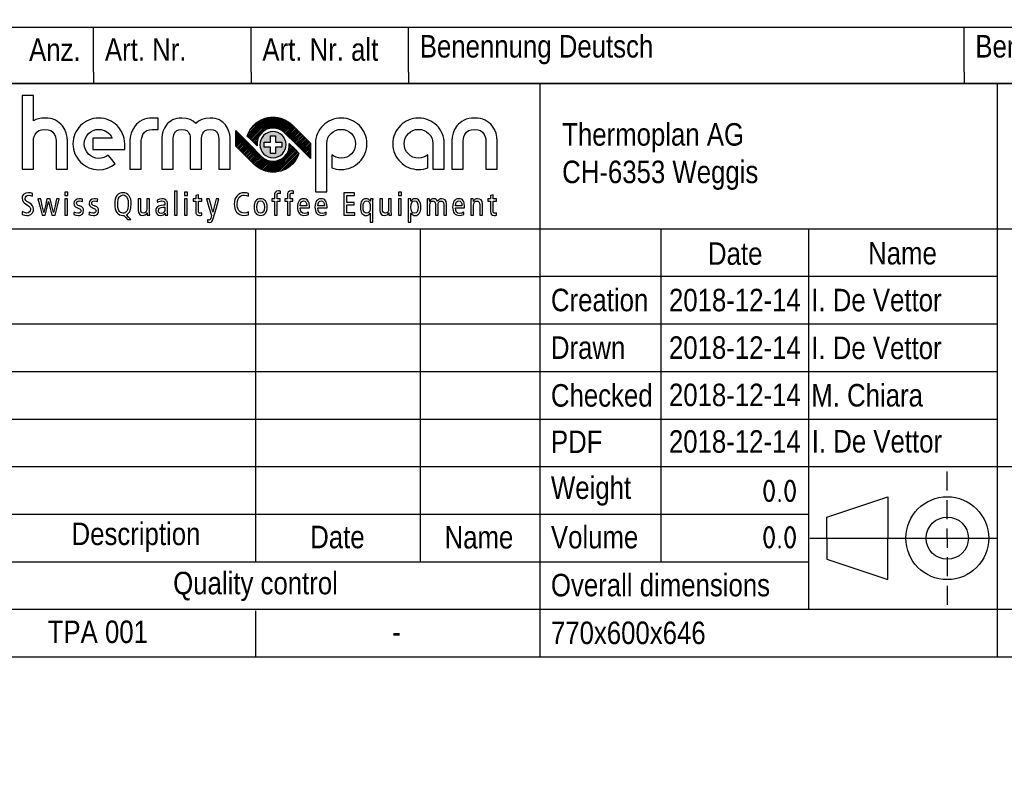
# Model space of a CAD drawing. Header units: millimetres. Extents: x 0 to 287, y 0 to 200.
# Tile 17 of 45: x 104 to 192, y 0 to 67. Entities that reach past the tile are written whole.
import ezdxf
from ezdxf import colors
from ezdxf.entities.mleader import LeaderData, LeaderLine
from ezdxf.math import Vec2, Vec3

# ---------------------------------------------------------------- set-up
doc = ezdxf.new("R2010")
doc.units = ezdxf.units.MM
for name, color, linetype in [('Cartouche', 7, 'Continuous'), ('Défaut', 7, 'Continuous'), ('EBENE_1', 7, 'Continuous'), ('Marges', 7, 'Continuous')]:
    doc.layers.add(name, color=color, linetype=linetype)

# ---------------------------------------------------------------- blocks, each defined once
blk = doc.blocks.new('_Dot')
at = {"color": 0, "linetype": 'ByBlock', "lineweight": -2}
blk.add_line((-0.5, 0), (-1, 0), dxfattribs=at)
at = {"color": 0, "linetype": 'ByBlock', "const_width": 0.5}
blk.add_lwpolyline([(-0.25, 0, 1), (0.25, 0, 1)], format="xyb", close=True, dxfattribs=at)
blk = doc.blocks.new('SE4')
at = {"layer": 'EBENE_1', "color": 7, "linetype": 'Continuous'}
for points in [[(105.359, 51.211), (105.195, 51.258), (105, 51.276), (104.786, 51.245), (104.61, 51.15), (104.543, 51.08), (104.491, 50.994), (104.459, 50.893), (104.447, 50.778), (104.465, 50.607), (104.532, 50.465), (104.666, 50.331), (104.886, 50.182), (105.047, 50.072), (105.14, 49.977), (105.183, 49.883), (105.194, 49.778), (105.17, 49.661), (105.102, 49.561), (104.991, 49.491), (104.841, 49.465), (104.65, 49.503), (104.462, 49.593), (104.462, 49.463), (104.462, 49.334), (104.649, 49.272), (104.878, 49.248), (105.012, 49.259), (105.129, 49.292), (105.228, 49.343), (105.31, 49.412), (105.373, 49.495), (105.419, 49.591), (105.446, 49.697), (105.456, 49.812), (105.435, 49.974), (105.366, 50.121), (105.239, 50.258), (105.045, 50.391), (104.873, 50.501), (104.771, 50.591), (104.722, 50.675), (104.709, 50.764), (104.732, 50.881), (104.794, 50.975), (104.892, 51.037), (105.02, 51.06), (105.2, 51.036), (105.359, 50.969), (105.359, 51.09), (105.359, 51.211)], [(108.241, 51.034), (108.372, 51.034), (108.502, 51.034), (108.502, 51.177), (108.502, 51.319), (108.372, 51.319), (108.241, 51.319), (108.241, 51.177), (108.241, 51.034)], [(114.109, 48.898), (113.918, 49.109), (113.727, 49.32), (113.823, 49.379), (113.907, 49.455), (113.98, 49.549), (114.04, 49.661), (114.121, 49.937), (114.149, 50.282), (114.136, 50.502), (114.098, 50.697), (114.036, 50.867), (113.953, 51.01), (113.848, 51.124), (113.725, 51.208), (113.583, 51.259), (113.425, 51.276), (113.258, 51.26), (113.111, 51.211), (112.983, 51.13), (112.876, 51.017), (112.791, 50.871), (112.73, 50.693), (112.692, 50.484), (112.679, 50.242), (112.692, 50.023), (112.73, 49.827), (112.792, 49.657), (112.875, 49.515), (112.98, 49.401), (113.103, 49.317), (113.245, 49.266), (113.403, 49.248), (113.428, 49.25), (113.454, 49.251), (113.479, 49.254), (113.502, 49.26), (113.652, 49.079), (113.801, 48.898), (113.955, 48.898), (114.109, 48.898)], [(112.941, 50.242), (112.951, 50.454), (112.98, 50.63), (113.025, 50.774), (113.085, 50.886), (113.157, 50.97), (113.239, 51.028), (113.329, 51.061), (113.425, 51.071), (113.542, 51.054), (113.639, 51.004), (113.719, 50.928), (113.782, 50.827), (113.862, 50.575), (113.887, 50.282), (113.877, 50.071), (113.848, 49.894), (113.803, 49.751), (113.743, 49.638), (113.671, 49.554), (113.589, 49.497), (113.499, 49.464), (113.403, 49.453), (113.286, 49.471), (113.189, 49.52), (113.109, 49.597), (113.046, 49.697), (112.966, 49.95), (112.941, 50.242)], [(118.005, 49.268), (118.125, 49.268), (118.244, 49.268), (118.244, 50.336), (118.244, 51.404), (118.125, 51.404), (118.005, 51.404), (118.005, 50.336), (118.005, 49.268)], [(118.883, 51.034), (119.014, 51.034), (119.145, 51.034), (119.145, 51.177), (119.145, 51.319), (119.014, 51.319), (118.883, 51.319), (118.883, 51.177), (118.883, 51.034)], [(120.418, 49.479), (120.349, 49.453), (120.27, 49.442), (120.201, 49.455), (120.154, 49.494), (120.127, 49.564), (120.119, 49.67), (120.119, 50.099), (120.119, 50.527), (120.269, 50.527), (120.418, 50.527), (120.418, 50.624), (120.418, 50.721), (120.269, 50.721), (120.119, 50.721), (120.119, 50.905), (120.119, 51.088), (119.999, 51.053), (119.88, 51.017), (119.88, 50.869), (119.88, 50.721), (119.764, 50.721), (119.649, 50.721), (119.649, 50.624), (119.649, 50.527), (119.764, 50.527), (119.88, 50.527), (119.88, 50.06), (119.88, 49.593), (119.901, 49.431), (119.966, 49.324), (120.071, 49.266), (120.216, 49.248), (120.32, 49.259), (120.418, 49.285), (120.418, 49.382), (120.418, 49.479)], [(124.565, 49.559), (124.396, 49.489), (124.209, 49.465), (124.057, 49.48), (123.926, 49.526), (123.816, 49.599), (123.727, 49.698), (123.658, 49.822), (123.609, 49.967), (123.58, 50.133), (123.571, 50.317), (123.584, 50.488), (123.622, 50.637), (123.681, 50.765), (123.759, 50.87), (123.852, 50.952), (123.957, 51.012), (124.071, 51.048), (124.191, 51.06), (124.39, 51.036), (124.565, 50.96), (124.565, 51.083), (124.565, 51.205), (124.396, 51.258), (124.188, 51.276), (124.002, 51.258), (123.832, 51.206), (123.682, 51.12), (123.554, 51.004), (123.45, 50.858), (123.373, 50.685), (123.325, 50.487), (123.308, 50.265), (123.321, 50.067), (123.36, 49.879), (123.425, 49.707), (123.519, 49.555), (123.643, 49.428), (123.797, 49.331), (123.984, 49.27), (124.203, 49.248), (124.383, 49.264), (124.565, 49.308), (124.565, 49.433), (124.565, 49.559)], [(126.878, 49.268), (126.997, 49.268), (127.117, 49.268), (127.117, 49.898), (127.117, 50.527), (127.248, 50.527), (127.379, 50.527), (127.379, 50.624), (127.379, 50.721), (127.248, 50.721), (127.117, 50.721), (127.117, 50.873), (127.117, 51.026), (127.125, 51.121), (127.154, 51.19), (127.207, 51.231), (127.291, 51.245), (127.37, 51.236), (127.428, 51.211), (127.428, 51.313), (127.428, 51.416), (127.338, 51.433), (127.239, 51.439), (127.076, 51.411), (126.964, 51.331), (126.899, 51.207), (126.878, 51.046), (126.878, 50.883), (126.878, 50.721), (126.762, 50.721), (126.647, 50.721), (126.647, 50.624), (126.647, 50.527), (126.762, 50.527), (126.878, 50.527), (126.878, 49.898), (126.878, 49.268)], [(128.03, 49.268), (128.149, 49.268), (128.269, 49.268), (128.269, 49.898), (128.269, 50.527), (128.4, 50.527), (128.531, 50.527), (128.531, 50.624), (128.531, 50.721), (128.4, 50.721), (128.269, 50.721), (128.269, 50.873), (128.269, 51.026), (128.277, 51.121), (128.306, 51.19), (128.359, 51.231), (128.443, 51.245), (128.522, 51.236), (128.58, 51.211), (128.58, 51.313), (128.58, 51.416), (128.49, 51.433), (128.391, 51.439), (128.228, 51.411), (128.116, 51.331), (128.051, 51.207), (128.03, 51.046), (128.03, 50.883), (128.03, 50.721), (127.914, 50.721), (127.799, 50.721), (127.799, 50.624), (127.799, 50.527), (127.914, 50.527), (128.03, 50.527), (128.03, 49.898), (128.03, 49.268)], [(133.064, 49.268), (133.546, 49.268), (134.027, 49.268), (134.027, 49.376), (134.027, 49.485), (133.671, 49.485), (133.315, 49.485), (133.315, 49.838), (133.315, 50.191), (133.637, 50.191), (133.959, 50.191), (133.959, 50.299), (133.959, 50.408), (133.637, 50.408), (133.315, 50.408), (133.315, 50.724), (133.315, 51.04), (133.653, 51.04), (133.99, 51.04), (133.99, 51.148), (133.99, 51.256), (133.527, 51.256), (133.064, 51.256), (133.064, 50.262), (133.064, 49.268)], [(137.903, 51.034), (138.034, 51.034), (138.165, 51.034), (138.165, 51.177), (138.165, 51.319), (138.034, 51.319), (137.903, 51.319), (137.903, 51.177), (137.903, 51.034)], [(146.628, 49.479), (146.559, 49.453), (146.48, 49.442), (146.411, 49.455), (146.364, 49.494), (146.337, 49.564), (146.329, 49.67), (146.329, 50.099), (146.329, 50.527), (146.479, 50.527), (146.628, 50.527), (146.628, 50.624), (146.628, 50.721), (146.479, 50.721), (146.329, 50.721), (146.329, 50.905), (146.329, 51.088), (146.209, 51.053), (146.09, 51.017), (146.09, 50.869), (146.09, 50.721), (145.974, 50.721), (145.859, 50.721), (145.859, 50.624), (145.859, 50.527), (145.974, 50.527), (146.09, 50.527), (146.09, 50.06), (146.09, 49.593), (146.112, 49.431), (146.176, 49.324), (146.281, 49.266), (146.426, 49.248), (146.53, 49.259), (146.628, 49.285), (146.628, 49.382), (146.628, 49.479)], [(107.747, 50.721), (107.627, 50.721), (107.508, 50.721), (107.371, 50.114), (107.234, 49.507), (107.231, 49.507), (107.228, 49.507), (107.084, 50.114), (106.941, 50.721), (106.798, 50.721), (106.656, 50.721), (106.518, 50.114), (106.38, 49.507), (106.377, 49.507), (106.374, 49.507), (106.236, 50.114), (106.097, 50.721), (105.972, 50.721), (105.847, 50.721), (106.039, 49.994), (106.231, 49.268), (106.368, 49.268), (106.505, 49.268), (106.644, 49.882), (106.784, 50.496), (106.787, 50.496), (106.79, 50.496), (106.942, 49.882), (107.095, 49.268), (107.231, 49.268), (107.368, 49.268), (107.557, 49.994), (107.747, 50.721)], [(108.252, 49.268), (108.372, 49.268), (108.491, 49.268), (108.491, 49.994), (108.491, 50.721), (108.372, 50.721), (108.252, 50.721), (108.252, 49.994), (108.252, 49.268)], [(109.049, 49.334), (109.229, 49.271), (109.442, 49.248), (109.558, 49.257), (109.656, 49.283), (109.737, 49.325), (109.801, 49.379), (109.883, 49.522), (109.909, 49.698), (109.889, 49.822), (109.832, 49.924), (109.741, 50.006), (109.622, 50.069), (109.579, 50.086), (109.536, 50.103), (109.431, 50.151), (109.354, 50.205), (109.307, 50.269), (109.291, 50.348), (109.307, 50.427), (109.352, 50.49), (109.427, 50.532), (109.531, 50.547), (109.686, 50.529), (109.815, 50.485), (109.821, 50.587), (109.827, 50.69), (109.687, 50.727), (109.519, 50.741), (109.327, 50.709), (109.18, 50.62), (109.085, 50.486), (109.052, 50.319), (109.067, 50.196), (109.116, 50.099), (109.205, 50.018), (109.337, 49.946), (109.417, 49.911), (109.496, 49.875), (109.582, 49.828), (109.639, 49.776), (109.672, 49.716), (109.682, 49.647), (109.664, 49.568), (109.612, 49.503), (109.525, 49.459), (109.405, 49.442), (109.23, 49.472), (109.064, 49.55), (109.056, 49.442), (109.049, 49.334)], [(110.389, 49.334), (110.568, 49.271), (110.782, 49.248), (110.898, 49.257), (110.996, 49.283), (111.076, 49.325), (111.14, 49.379), (111.223, 49.522), (111.249, 49.698), (111.229, 49.822), (111.171, 49.924), (111.081, 50.006), (110.961, 50.069), (110.919, 50.086), (110.876, 50.103), (110.77, 50.151), (110.694, 50.205), (110.647, 50.269), (110.631, 50.348), (110.646, 50.427), (110.692, 50.49), (110.767, 50.532), (110.87, 50.547), (111.026, 50.529), (111.155, 50.485), (111.161, 50.587), (111.167, 50.69), (111.027, 50.727), (110.859, 50.741), (110.667, 50.709), (110.52, 50.62), (110.425, 50.486), (110.392, 50.319), (110.407, 50.196), (110.456, 50.099), (110.544, 50.018), (110.677, 49.946), (110.756, 49.911), (110.836, 49.875), (110.922, 49.828), (110.979, 49.776), (111.011, 49.716), (111.021, 49.647), (111.004, 49.568), (110.952, 49.503), (110.865, 49.459), (110.745, 49.442), (110.57, 49.472), (110.403, 49.55), (110.396, 49.442), (110.389, 49.334)], [(115.78, 50.721), (115.66, 50.721), (115.541, 50.721), (115.541, 50.284), (115.541, 49.846), (115.519, 49.674), (115.457, 49.552), (115.36, 49.478), (115.233, 49.453), (115.131, 49.473), (115.056, 49.532), (115.009, 49.635), (114.994, 49.784), (114.994, 50.252), (114.994, 50.721), (114.874, 50.721), (114.754, 50.721), (114.754, 50.217), (114.754, 49.713), (114.785, 49.505), (114.872, 49.361), (115.006, 49.276), (115.179, 49.248), (115.296, 49.262), (115.397, 49.305), (115.48, 49.378), (115.546, 49.485), (115.549, 49.485), (115.552, 49.485), (115.556, 49.376), (115.56, 49.268), (115.676, 49.268), (115.791, 49.268), (115.784, 49.424), (115.78, 49.582), (115.78, 50.151), (115.78, 50.721)], [(116.478, 50.396), (116.55, 50.458), (116.64, 50.506), (116.742, 50.536), (116.851, 50.547), (116.991, 50.526), (117.093, 50.456), (117.137, 50.356), (117.147, 50.222), (117.147, 50.19), (117.147, 50.157), (117.077, 50.157), (117.008, 50.157), (116.835, 50.147), (116.691, 50.12), (116.572, 50.076), (116.479, 50.018), (116.409, 49.946), (116.361, 49.862), (116.333, 49.769), (116.324, 49.667), (116.356, 49.484), (116.444, 49.353), (116.577, 49.274), (116.743, 49.248), (116.891, 49.266), (117.005, 49.315), (117.09, 49.384), (117.15, 49.465), (117.153, 49.465), (117.156, 49.465), (117.163, 49.366), (117.17, 49.268), (117.278, 49.268), (117.387, 49.268), (117.379, 49.366), (117.375, 49.491), (117.375, 49.869), (117.375, 50.248), (117.365, 50.381), (117.336, 50.48), (117.296, 50.551), (117.25, 50.604), (117.119, 50.69), (117.007, 50.726), (116.862, 50.741), (116.649, 50.71), (116.452, 50.621), (116.465, 50.509), (116.478, 50.396)], [(117.147, 49.798), (117.124, 49.656), (117.056, 49.539), (116.949, 49.46), (116.808, 49.431), (116.7, 49.448), (116.624, 49.5), (116.578, 49.579), (116.563, 49.684), (116.589, 49.802), (116.666, 49.898), (116.795, 49.963), (116.979, 49.986), (117.072, 49.985), (117.147, 49.98), (117.147, 49.889), (117.147, 49.798)], [(118.894, 49.268), (119.014, 49.268), (119.134, 49.268), (119.134, 49.994), (119.134, 50.721), (119.014, 50.721), (118.894, 50.721), (118.894, 49.994), (118.894, 49.268)], [(121.949, 50.721), (121.83, 50.721), (121.711, 50.721), (121.56, 50.128), (121.408, 49.536), (121.406, 49.536), (121.403, 49.536), (121.24, 50.128), (121.078, 50.721), (120.953, 50.721), (120.827, 50.721), (121.057, 49.983), (121.286, 49.245), (121.257, 49.134), (121.229, 49.023), (121.197, 48.931), (121.16, 48.875), (121.118, 48.848), (121.07, 48.841), (120.999, 48.849), (120.938, 48.869), (120.933, 48.761), (120.927, 48.653), (121.003, 48.64), (121.089, 48.636), (121.212, 48.654), (121.309, 48.711), (121.386, 48.815), (121.446, 48.972), (121.698, 49.846), (121.949, 50.721)], [(125.067, 49.994), (125.076, 49.832), (125.104, 49.686), (125.15, 49.558), (125.215, 49.451), (125.297, 49.364), (125.398, 49.301), (125.515, 49.262), (125.651, 49.248), (125.787, 49.262), (125.905, 49.301), (126.005, 49.364), (126.087, 49.451), (126.152, 49.558), (126.198, 49.686), (126.226, 49.832), (126.235, 49.994), (126.226, 50.157), (126.198, 50.303), (126.152, 50.431), (126.087, 50.539), (126.005, 50.625), (125.905, 50.689), (125.787, 50.728), (125.651, 50.741), (125.515, 50.728), (125.398, 50.689), (125.297, 50.625), (125.215, 50.539), (125.15, 50.431), (125.104, 50.303), (125.076, 50.157), (125.067, 49.994)], [(125.318, 49.994), (125.338, 50.235), (125.399, 50.407), (125.503, 50.512), (125.651, 50.547), (125.799, 50.512), (125.903, 50.407), (125.964, 50.235), (125.984, 49.994), (125.964, 49.754), (125.903, 49.582), (125.799, 49.477), (125.651, 49.442), (125.503, 49.477), (125.399, 49.582), (125.338, 49.754), (125.318, 49.994)], [(129.996, 49.923), (129.996, 49.988), (129.996, 50.052), (129.963, 50.34), (129.922, 50.458), (129.864, 50.557), (129.792, 50.636), (129.705, 50.693), (129.603, 50.729), (129.487, 50.741), (129.359, 50.728), (129.246, 50.689), (129.15, 50.625), (129.07, 50.539), (129.008, 50.431), (128.962, 50.303), (128.935, 50.157), (128.926, 49.994), (128.935, 49.832), (128.963, 49.686), (129.009, 49.558), (129.073, 49.451), (129.156, 49.364), (129.256, 49.301), (129.374, 49.262), (129.509, 49.248), (129.725, 49.271), (129.917, 49.334), (129.911, 49.442), (129.905, 49.55), (129.753, 49.468), (129.572, 49.431), (129.398, 49.46), (129.275, 49.551), (129.201, 49.705), (129.176, 49.923), (129.586, 49.923), (129.996, 49.923)], [(129.176, 50.106), (129.203, 50.319), (129.269, 50.459), (129.362, 50.535), (129.473, 50.559), (129.598, 50.53), (129.687, 50.445), (129.74, 50.304), (129.757, 50.106), (129.467, 50.106), (129.176, 50.106)], [(131.558, 49.923), (131.558, 49.988), (131.558, 50.052), (131.524, 50.34), (131.483, 50.458), (131.426, 50.557), (131.353, 50.636), (131.266, 50.693), (131.164, 50.729), (131.048, 50.741), (130.92, 50.728), (130.808, 50.689), (130.712, 50.625), (130.632, 50.539), (130.569, 50.431), (130.524, 50.303), (130.496, 50.157), (130.487, 49.994), (130.496, 49.832), (130.524, 49.686), (130.57, 49.558), (130.635, 49.451), (130.717, 49.364), (130.817, 49.301), (130.935, 49.262), (131.071, 49.248), (131.286, 49.271), (131.478, 49.334), (131.472, 49.442), (131.467, 49.55), (131.314, 49.468), (131.134, 49.431), (130.96, 49.46), (130.836, 49.551), (130.762, 49.705), (130.737, 49.923), (131.148, 49.923), (131.558, 49.923)], [(130.737, 50.106), (130.764, 50.319), (130.83, 50.459), (130.923, 50.535), (131.034, 50.559), (131.159, 50.53), (131.248, 50.445), (131.301, 50.304), (131.319, 50.106), (131.028, 50.106), (130.737, 50.106)], [(135.4, 48.653), (135.52, 48.653), (135.64, 48.653), (135.64, 49.553), (135.64, 50.453), (135.644, 50.587), (135.651, 50.721), (135.535, 50.721), (135.42, 50.721), (135.416, 50.614), (135.411, 50.507), (135.409, 50.507), (135.406, 50.507), (135.35, 50.592), (135.271, 50.667), (135.164, 50.721), (135.024, 50.741), (134.917, 50.73), (134.82, 50.695), (134.734, 50.637), (134.661, 50.556), (134.603, 50.451), (134.559, 50.323), (134.532, 50.17), (134.523, 49.994), (134.532, 49.818), (134.559, 49.666), (134.603, 49.538), (134.661, 49.433), (134.734, 49.352), (134.82, 49.294), (134.917, 49.26), (135.024, 49.248), (135.138, 49.261), (135.235, 49.3), (135.319, 49.368), (135.394, 49.467), (135.397, 49.467), (135.4, 49.467), (135.4, 49.06), (135.4, 48.653)], [(135.4, 49.994), (135.381, 49.754), (135.323, 49.582), (135.224, 49.477), (135.081, 49.442), (134.939, 49.477), (134.839, 49.582), (134.781, 49.754), (134.762, 49.994), (134.781, 50.235), (134.839, 50.407), (134.939, 50.512), (135.081, 50.547), (135.224, 50.512), (135.323, 50.407), (135.381, 50.235), (135.4, 49.994)], [(137.275, 50.721), (137.155, 50.721), (137.036, 50.721), (137.036, 50.284), (137.036, 49.846), (137.014, 49.674), (136.952, 49.552), (136.855, 49.478), (136.728, 49.453), (136.626, 49.473), (136.551, 49.532), (136.504, 49.635), (136.489, 49.784), (136.489, 50.252), (136.489, 50.721), (136.369, 50.721), (136.249, 50.721), (136.249, 50.217), (136.249, 49.713), (136.28, 49.505), (136.366, 49.361), (136.5, 49.276), (136.674, 49.248), (136.791, 49.262), (136.892, 49.305), (136.975, 49.378), (137.041, 49.485), (137.044, 49.485), (137.047, 49.485), (137.051, 49.376), (137.055, 49.268), (137.171, 49.268), (137.286, 49.268), (137.279, 49.424), (137.275, 49.582), (137.275, 50.151), (137.275, 50.721)], [(137.914, 49.268), (138.034, 49.268), (138.153, 49.268), (138.153, 49.994), (138.153, 50.721), (138.034, 50.721), (137.914, 50.721), (137.914, 49.994), (137.914, 49.268)], [(138.78, 48.653), (138.9, 48.653), (139.02, 48.653), (139.02, 49.06), (139.02, 49.467), (139.022, 49.467), (139.025, 49.467), (139.101, 49.368), (139.185, 49.3), (139.282, 49.261), (139.396, 49.248), (139.503, 49.26), (139.6, 49.294), (139.686, 49.352), (139.758, 49.433), (139.817, 49.538), (139.861, 49.666), (139.888, 49.818), (139.897, 49.994), (139.888, 50.17), (139.861, 50.323), (139.817, 50.451), (139.758, 50.556), (139.686, 50.637), (139.6, 50.695), (139.503, 50.73), (139.396, 50.741), (139.256, 50.721), (139.149, 50.667), (139.07, 50.592), (139.014, 50.507), (139.011, 50.507), (139.008, 50.507), (139.004, 50.614), (139, 50.721), (138.884, 50.721), (138.769, 50.721), (138.776, 50.587), (138.78, 50.453), (138.78, 49.553), (138.78, 48.653)], [(139.02, 49.994), (139.039, 50.235), (139.097, 50.407), (139.196, 50.512), (139.339, 50.547), (139.481, 50.512), (139.58, 50.407), (139.639, 50.235), (139.658, 49.994), (139.639, 49.754), (139.58, 49.582), (139.481, 49.477), (139.339, 49.442), (139.196, 49.477), (139.097, 49.582), (139.039, 49.754), (139.02, 49.994)], [(140.459, 49.268), (140.579, 49.268), (140.699, 49.268), (140.699, 49.717), (140.699, 50.166), (140.717, 50.334), (140.769, 50.449), (140.855, 50.515), (140.972, 50.536), (141.067, 50.519), (141.137, 50.47), (141.18, 50.386), (141.195, 50.265), (141.195, 49.767), (141.195, 49.268), (141.314, 49.268), (141.433, 49.268), (141.433, 49.717), (141.433, 50.166), (141.451, 50.334), (141.504, 50.449), (141.59, 50.515), (141.707, 50.536), (141.802, 50.519), (141.872, 50.47), (141.915, 50.386), (141.929, 50.265), (141.929, 49.767), (141.929, 49.268), (142.049, 49.268), (142.169, 49.268), (142.169, 49.772), (142.169, 50.277), (142.138, 50.484), (142.052, 50.628), (141.919, 50.713), (141.747, 50.741), (141.633, 50.725), (141.537, 50.68), (141.458, 50.609), (141.394, 50.513), (141.331, 50.611), (141.253, 50.683), (141.16, 50.726), (141.052, 50.741), (140.94, 50.727), (140.842, 50.685), (140.759, 50.611), (140.693, 50.504), (140.69, 50.504), (140.688, 50.504), (140.683, 50.613), (140.679, 50.721), (140.564, 50.721), (140.448, 50.721), (140.455, 50.565), (140.459, 50.408), (140.459, 49.838), (140.459, 49.268)], [(143.796, 49.923), (143.796, 49.988), (143.796, 50.052), (143.763, 50.34), (143.722, 50.458), (143.664, 50.557), (143.592, 50.636), (143.505, 50.693), (143.403, 50.729), (143.287, 50.741), (143.159, 50.728), (143.046, 50.689), (142.95, 50.625), (142.871, 50.539), (142.808, 50.431), (142.762, 50.303), (142.735, 50.157), (142.726, 49.994), (142.735, 49.832), (142.763, 49.686), (142.809, 49.558), (142.873, 49.451), (142.956, 49.364), (143.056, 49.301), (143.174, 49.262), (143.309, 49.248), (143.525, 49.271), (143.717, 49.334), (143.712, 49.442), (143.706, 49.55), (143.553, 49.468), (143.372, 49.431), (143.199, 49.46), (143.075, 49.551), (143.001, 49.705), (142.977, 49.923), (143.386, 49.923), (143.796, 49.923)], [(142.977, 50.106), (143.004, 50.319), (143.069, 50.459), (143.162, 50.535), (143.273, 50.559), (143.398, 50.53), (143.487, 50.445), (143.54, 50.304), (143.557, 50.106), (143.267, 50.106), (142.977, 50.106)], [(144.345, 49.268), (144.465, 49.268), (144.584, 49.268), (144.584, 49.705), (144.584, 50.142), (144.606, 50.314), (144.667, 50.437), (144.764, 50.511), (144.892, 50.536), (144.994, 50.516), (145.069, 50.457), (145.115, 50.354), (145.131, 50.205), (145.131, 49.737), (145.131, 49.268), (145.25, 49.268), (145.37, 49.268), (145.37, 49.772), (145.37, 50.277), (145.339, 50.484), (145.253, 50.628), (145.119, 50.713), (144.946, 50.741), (144.828, 50.727), (144.728, 50.685), (144.645, 50.611), (144.578, 50.504), (144.575, 50.504), (144.573, 50.504), (144.568, 50.613), (144.564, 50.721), (144.449, 50.721), (144.333, 50.721), (144.34, 50.565), (144.345, 50.408), (144.345, 49.838), (144.345, 49.268)]]:
    blk.add_lwpolyline(points, close=True, dxfattribs=at)
blk = doc.blocks.new('SE3')
at = {"layer": 'Défaut'}
blk.add_blockref('SE4', (0, 0), dxfattribs=at)

msp = doc.modelspace()

# ---------------------------------------------------------------- hatches: boundary and pattern name
at = {"layer": 'Défaut', "linetype": 'Continuous'}
h = msp.add_hatch(dxfattribs=at)
h.set_pattern_fill('LINE', scale=0.03149606, angle=45, style=0)
edge = h.paths.add_edge_path()
edge.add_spline(control_points=[(125.0546, 57.2913), (124.7829, 57.0187), (124.5806, 56.6819), (124.4649, 56.316), (124.5073, 56.2742), (125.1513, 55.6309), (125.3345, 55.4482), (125.2925, 55.8743), (125.44, 56.2955), (125.7456, 56.6016), (126.2944, 57.1516), (127.1969, 57.1609), (127.7584, 56.6223), (127.7584, 56.6223), (129.9273, 54.4578), (130.0823, 54.3032), (130.0823, 54.3032), (130.0823, 55.6824), (130.0823, 55.6824), (129.9191, 55.8455), (128.453, 57.3083), (128.4527, 57.3081), (127.5112, 58.2328), (125.9867, 58.225), (125.0546, 57.2913)], knot_values=[0, 0, 0, 0, 0.125, 0.125, 0.125, 0.25, 0.25, 0.25, 0.375, 0.375, 0.375, 0.5, 0.5, 0.5, 0.625, 0.625, 0.625, 0.75, 0.75, 0.75, 0.875, 0.875, 0.875, 1, 1, 1, 1], degree=3, periodic=0)
h = msp.add_hatch(dxfattribs=at)
h.set_pattern_fill('LINE', scale=0.03149606, angle=45, style=0)
edge = h.paths.add_edge_path()
edge.add_spline(control_points=[(123.4459, 56.7935), (123.4459, 56.7935), (123.4459, 55.4143), (123.4459, 55.4143), (123.6094, 55.2512), (125.0753, 53.7881), (125.0754, 53.7887), (126.0169, 52.864), (127.5414, 52.8718), (128.4735, 53.8054), (128.7452, 54.0777), (128.9475, 54.4144), (129.0631, 54.7808), (129.0209, 54.8225), (128.3764, 55.4658), (128.1936, 55.6485), (128.2356, 55.2222), (128.0882, 54.8012), (127.7825, 54.4951), (127.2339, 53.9449), (126.3314, 53.9358), (125.7696, 54.4742), (125.7696, 54.4742), (123.6008, 56.6387), (123.4459, 56.7935)], knot_values=[0, 0, 0, 0, 0.125, 0.125, 0.125, 0.25, 0.25, 0.25, 0.375, 0.375, 0.375, 0.5, 0.5, 0.5, 0.625, 0.625, 0.625, 0.75, 0.75, 0.75, 0.875, 0.875, 0.875, 1, 1, 1, 1], degree=3, periodic=0)
at = {"layer": 'EBENE_1', "linetype": 'Continuous'}
h = msp.add_hatch(color=7, dxfattribs=at)
edge = h.paths.add_edge_path()
edge.add_spline(control_points=[(127.889, 55.7878), (127.7558, 56.4142), (127.1396, 56.8142), (126.5132, 56.6808), (125.8863, 56.5475), (125.4865, 55.9315), (125.6197, 55.3045), (125.753, 54.6783), (126.3692, 54.2784), (126.9957, 54.4118), (127.6225, 54.545), (128.0223, 55.1613), (127.889, 55.7878)], knot_values=[0, 0, 0, 0, 0.25, 0.25, 0.25, 0.5, 0.5, 0.5, 0.75, 0.75, 0.75, 1, 1, 1, 1], degree=3, periodic=0)
edge = h.paths.add_edge_path()
edge.add_spline(control_points=[(125.9698, 55.7818), (125.9698, 55.7818), (125.9696, 55.3109), (125.9696, 55.3109), (125.9696, 55.3109), (126.5191, 55.3109), (126.5191, 55.3109), (126.5191, 55.3109), (126.5191, 54.7617), (126.5191, 54.7617), (126.5191, 54.7617), (126.9898, 54.7617), (126.9898, 54.7617), (126.9898, 54.7617), (126.9898, 55.3109), (126.9898, 55.3109), (126.9898, 55.3109), (127.5392, 55.3109), (127.5392, 55.3109), (127.5392, 55.3109), (127.5392, 55.7818), (127.5392, 55.7818), (127.5392, 55.7818), (126.9898, 55.7818), (126.9898, 55.7818), (126.9898, 55.7818), (126.9898, 56.3312), (126.9898, 56.3312), (126.9898, 56.3312), (126.5191, 56.3312), (126.5191, 56.3312), (126.5191, 56.3312), (126.5191, 55.7818), (126.5191, 55.7818), (126.5191, 55.7818), (125.9698, 55.7818), (125.9698, 55.7818)], knot_values=[0, 0, 0, 0, 0.0833333, 0.0833333, 0.0833333, 0.1666667, 0.1666667, 0.1666667, 0.25, 0.25, 0.25, 0.3333333, 0.3333333, 0.3333333, 0.4166667, 0.4166667, 0.4166667, 0.5, 0.5, 0.5, 0.5833333, 0.5833333, 0.5833333, 0.6666667, 0.6666667, 0.6666667, 0.75, 0.75, 0.75, 0.8333333, 0.8333333, 0.8333333, 0.9166667, 0.9166667, 0.9166667, 1, 1, 1, 1], degree=3, periodic=0)

# ---------------------------------------------------------------- linework, layer by layer
at = {"layer": 'Cartouche', "color": 7, "linetype": 'Continuous'}
for p, q in [((287.0057, 60.9923), (97.0057, 60.9923)), ((150.4656, 60.9922), (150.4656, 9.9922)), ((191.1456, 60.9922), (191.1456, 9.9922)), ((97.0056, 48.07), (153.4656, 48.07)), ((125.2028, 48.07), (125.2028, 18.46)), ((139.8456, 48.07), (139.8456, 18.46)), ((153.4656, 48.07), (287.0056, 48.07)), ((161.2454, 48.07), (161.2454, 18.46)), ((174.3656, 48.07), (174.3656, 26.92)), ((96.943, 43.8323), (150.575, 43.8323)), ((150.4656, 43.84), (191.1456, 43.84)), ((97.0056, 39.61), (150.4656, 39.61)), ((150.4656, 39.61), (191.1456, 39.61)), ((97.0056, 35.38), (150.4656, 35.38)), ((150.4656, 35.38), (191.1456, 35.38)), ((97.0056, 31.15), (150.4656, 31.15)), ((150.4656, 31.15), (191.1456, 31.15)), ((97.0056, 26.92), (150.4656, 26.92)), ((150.4656, 26.92), (287.0056, 26.92)), ((174.3656, 26.92), (174.3656, 14.23)), ((186.7106, 24.7893), (186.7106, 26.4841)), ((176.0059, 22.4318), (181.4112, 24.2362)), ((181.4112, 24.2362), (181.4112, 20.5524)), ((186.7106, 22.2472), (186.7106, 23.9419)), ((97.0056, 22.69), (150.4656, 22.69)), ((150.4656, 22.69), (174.3656, 22.69)), ((176.0059, 20.5524), (176.0059, 22.4318)), ((186.7106, 20.5524), (186.7106, 21.3998)), ((174.4802, 20.5524), (191.1456, 20.5524)), ((176.0059, 20.5524), (176.0059, 18.6731)), ((181.4112, 16.8687), (181.4112, 20.5524)), ((186.7106, 20.5524), (186.7106, 19.7051)), ((97.0056, 18.46), (174.3656, 18.46)), ((176.0059, 18.6731), (181.4112, 16.8687)), ((186.7106, 18.8577), (186.7106, 17.1629)), ((186.7106, 16.3156), (186.7106, 14.6208)), ((97.0056, 14.23), (174.3656, 14.23)), ((125.2028, 14.091), (125.2028, 10)), ((174.3656, 14.23), (287.0056, 14.23))]:
    msp.add_line(p, q, dxfattribs=at)
for radius in [3.6837, 1.8794]:
    msp.add_circle((186.7106, 20.5524), radius, dxfattribs=at)
at = {"layer": 'Défaut', "color": 7, "linetype": 'Continuous'}
for p, q in [((97.0056, 65.9923), (287.0056, 65.9923)), ((110.8056, 61.9923), (110.8056, 65.9923)), ((124.8056, 61.9923), (124.8056, 65.9923)), ((138.8056, 61.9923), (138.8056, 65.9923)), ((188.2056, 61.9923), (188.2056, 65.9923)), ((110.8056, 61.9923), (110.8056, 60.9923)), ((124.8056, 61.9923), (124.8056, 60.9923)), ((138.8056, 61.9923), (138.8056, 60.9923)), ((188.2056, 61.9923), (188.2056, 60.9923)), ((97.0056, 60.9923), (287.0056, 60.9923)), ((97.0056, 60.9923), (287.0056, 60.9923)), ((97.0056, 9.9915), (287.0056, 9.9915))]:
    msp.add_line(p, q, dxfattribs=at)
at = {"layer": 'EBENE_1', "color": 7, "linetype": 'Continuous'}
for points in [[(106.4584, 57.9168), (106.1682, 57.9003), (105.9038, 57.8531), (105.6642, 57.7784), (105.4487, 57.6793), (105.4487, 58.7925), (105.4487, 59.9057), (104.9438, 59.9057), (104.4389, 59.9057), (104.4389, 56.6395), (104.4389, 53.3732), (104.9438, 53.3732), (105.4487, 53.3732), (105.4487, 54.6342), (105.4487, 55.8951), (105.4708, 56.082), (105.5151, 56.2576), (105.5966, 56.4524), (105.7413, 56.6542), (105.9307, 56.7958), (106.1685, 56.8794), (106.4584, 56.9069), (106.7482, 56.8794), (106.9859, 56.7958), (107.1752, 56.6542), (107.3198, 56.4524), (107.4029, 56.2528), (107.4472, 56.0738), (107.4649, 55.9445), (107.4682, 55.8936), (107.4682, 54.6334), (107.4682, 53.3732), (107.9729, 53.3732), (108.4776, 53.3732), (108.4776, 54.6352), (108.4776, 55.8973), (108.4517, 56.2171), (108.3705, 56.5553), (108.2294, 56.893), (108.0236, 57.2114), (107.895, 57.3576), (107.7484, 57.4918), (107.5832, 57.6119), (107.3989, 57.7154), (107.1949, 57.8), (106.9705, 57.8633), (106.7252, 57.903), (106.4584, 57.9168)], [(108.9639, 55.6166), (108.9758, 55.3818), (109.0107, 55.1538), (109.0675, 54.9336), (109.1449, 54.7224), (109.2419, 54.5214), (109.3572, 54.3318), (109.4897, 54.1547), (109.6382, 53.9913), (109.8016, 53.8428), (109.9787, 53.7102), (110.1684, 53.5949), (110.3693, 53.4979), (110.5805, 53.4205), (110.8008, 53.3637), (111.0289, 53.3288), (111.2636, 53.3169), (111.6613, 53.3516), (112.0446, 53.4537), (112.4046, 53.6198), (112.7324, 53.8467), (112.4098, 54.235), (112.0871, 54.6234), (111.9035, 54.4964), (111.7017, 54.4034), (111.4867, 54.3462), (111.2636, 54.3268), (111.004, 54.353), (110.762, 54.4283), (110.5429, 54.5474), (110.3519, 54.705), (110.1942, 54.8959), (110.0752, 55.115), (109.9999, 55.357), (109.9736, 55.6166), (109.9999, 55.8764), (110.0752, 56.1185), (110.1942, 56.3377), (110.3519, 56.5287), (110.5429, 56.6863), (110.762, 56.8054), (111.004, 56.8806), (111.2636, 56.9069), (111.4594, 56.892), (111.646, 56.849), (111.8213, 56.78), (111.983, 56.6872), (112.1289, 56.5728), (112.257, 56.4389), (112.365, 56.2879), (112.4506, 56.1218), (111.5907, 56.1218), (110.7308, 56.1218), (110.7308, 55.6169), (110.7308, 55.112), (112.1472, 55.112), (113.5636, 55.112), (113.5636, 55.3643), (113.5636, 55.6166), (113.5517, 55.8514), (113.5168, 56.0796), (113.46, 56.2998), (113.3826, 56.5111), (113.2856, 56.7121), (113.1703, 56.9018), (113.0378, 57.0789), (112.8892, 57.2423), (112.7258, 57.3909), (112.5487, 57.5234), (112.3591, 57.6387), (112.1581, 57.7357), (111.9469, 57.8132), (111.7266, 57.8699), (111.4985, 57.9049), (111.2636, 57.9168), (111.0289, 57.9049), (110.8008, 57.8699), (110.5805, 57.8132), (110.3693, 57.7357), (110.1684, 57.6387), (109.9787, 57.5234), (109.8016, 57.3909), (109.6382, 57.2423), (109.4897, 57.0789), (109.3572, 56.9018), (109.2419, 56.7121), (109.1449, 56.5111), (109.0675, 56.2998), (109.0107, 56.0796), (108.9758, 55.8514), (108.9639, 55.6166)], [(116.0507, 57.9168), (115.7838, 57.903), (115.5384, 57.8633), (115.314, 57.8), (115.11, 57.7154), (114.9257, 57.6119), (114.7605, 57.4918), (114.6139, 57.3576), (114.4852, 57.2114), (114.2795, 56.893), (114.1384, 56.5553), (114.0572, 56.2171), (114.0312, 55.8973), (114.0312, 54.6352), (114.0312, 53.3732), (114.5361, 53.3732), (115.041, 53.3732), (115.041, 54.6352), (115.041, 55.8973), (115.0618, 56.0743), (115.106, 56.2528), (115.189, 56.4524), (115.3337, 56.6542), (115.523, 56.7958), (115.7607, 56.8794), (116.0507, 56.9069), (116.3031, 56.9069), (116.5555, 56.9069), (116.5555, 57.4118), (116.5555, 57.9168), (116.3031, 57.9168), (116.0507, 57.9168)], [(121.1645, 57.9168), (120.766, 57.8802), (120.4248, 57.778), (120.1379, 57.6215), (119.9024, 57.422), (119.6669, 57.6215), (119.38, 57.778), (119.0387, 57.8802), (118.6404, 57.9168), (118.4069, 57.9047), (118.1922, 57.87), (117.9959, 57.8146), (117.8173, 57.7406), (117.656, 57.65), (117.5115, 57.545), (117.3832, 57.4275), (117.2706, 57.2997), (117.0905, 57.021), (116.967, 56.7255), (116.8959, 56.4296), (116.8732, 56.1497), (116.8732, 54.7615), (116.8732, 53.3732), (117.3781, 53.3732), (117.8829, 53.3732), (117.8829, 54.7615), (117.8829, 56.1497), (117.8995, 56.2857), (117.9341, 56.4234), (117.9986, 56.5768), (118.0727, 56.6882), (118.1923, 56.795), (118.3755, 56.8752), (118.6404, 56.9069), (118.9051, 56.8752), (119.0882, 56.795), (119.2077, 56.6882), (119.2819, 56.5768), (119.345, 56.4277), (119.3797, 56.2923), (119.3943, 56.1915), (119.3974, 56.1463), (119.3974, 54.7597), (119.3974, 53.3732), (119.9023, 53.3732), (120.4073, 53.3732), (120.4073, 54.7615), (120.4073, 56.1497), (120.4238, 56.2857), (120.4585, 56.4234), (120.523, 56.5768), (120.597, 56.6882), (120.7166, 56.795), (120.8997, 56.8752), (121.1645, 56.9069), (121.4293, 56.8752), (121.6125, 56.795), (121.7321, 56.6882), (121.806, 56.5768), (121.8705, 56.4234), (121.9051, 56.2851), (121.9191, 56.1847), (121.9217, 56.145), (121.9217, 54.7591), (121.9217, 53.3732), (122.4265, 53.3732), (122.9314, 53.3732), (122.9314, 54.7615), (122.9314, 56.1497), (122.9086, 56.4296), (122.8376, 56.7255), (122.7142, 57.021), (122.5341, 57.2997), (122.2933, 57.545), (122.1488, 57.65), (121.9876, 57.7406), (121.809, 57.8146), (121.6127, 57.87), (121.398, 57.9047), (121.1645, 57.9168)], [(125.0546, 57.2913), (125.236, 57.4555), (125.4296, 57.598), (125.6336, 57.7188), (125.8464, 57.8179), (126.0661, 57.8952), (126.2911, 57.9508), (126.5197, 57.9846), (126.7501, 57.9966), (126.9806, 57.9869), (127.2096, 57.9553), (127.4351, 57.902), (127.6557, 57.8269), (127.8694, 57.7299), (128.0746, 57.6112), (128.2697, 57.4705), (128.4527, 57.3081), (129.2064, 56.5565), (130.0823, 55.6824), (130.0823, 54.9928), (130.0823, 54.3032), (128.8622, 55.5207), (127.7584, 56.6223), (127.5332, 56.7986), (127.2842, 56.9236), (127.0195, 56.9975), (126.7472, 57.0202), (126.4756, 56.9919), (126.2127, 56.9126), (125.9667, 56.7825), (125.7456, 56.6016), (125.5465, 56.3522), (125.4097, 56.0699), (125.338, 55.7651), (125.3345, 55.4482), (124.8469, 55.935), (124.4649, 56.316), (124.5677, 56.5844), (124.7013, 56.8386), (124.8641, 57.0754), (125.0546, 57.2913)], [(132.8137, 57.9168), (132.581, 57.905), (132.3549, 57.8706), (132.1365, 57.8146), (131.9271, 57.7382), (131.7277, 57.6425), (131.5394, 57.5287), (131.3635, 57.3979), (131.2011, 57.2512), (131.0533, 57.0899), (130.9212, 56.915), (130.806, 56.7276), (130.7089, 56.5291), (130.6309, 56.3203), (130.5733, 56.1026), (130.5371, 55.8771), (130.5235, 55.6448), (130.5233, 55.6448), (130.523, 55.6448), (130.523, 53.4992), (130.523, 51.3535), (131.0278, 51.3535), (131.5326, 51.3535), (131.5326, 52.5409), (131.5326, 53.7283), (131.5327, 53.728), (131.5328, 53.728), (131.5328, 54.6759), (131.5328, 55.6239), (131.5327, 55.625), (131.5326, 55.626), (131.5327, 55.6272), (131.5328, 55.6281), (131.5328, 55.6396), (131.5328, 55.6511), (131.5331, 55.6511), (131.5334, 55.6511), (131.5636, 55.9045), (131.6409, 56.1404), (131.7603, 56.3537), (131.9168, 56.5395), (132.1054, 56.6927), (132.3211, 56.8083), (132.5589, 56.8814), (132.8137, 56.9069), (133.0714, 56.8808), (133.3117, 56.806), (133.5292, 56.6878), (133.7189, 56.5312), (133.8754, 56.3416), (133.9937, 56.124), (134.0685, 55.8838), (134.0946, 55.626), (134.0685, 55.3683), (133.9937, 55.1281), (133.8754, 54.9106), (133.7189, 54.721), (133.5292, 54.5644), (133.3117, 54.4462), (133.0714, 54.3714), (132.8137, 54.3454), (132.5813, 54.3665), (132.3627, 54.4275), (132.1615, 54.5244), (131.9815, 54.6535), (131.9815, 54.0731), (131.9815, 53.4928), (132.3843, 53.3762), (132.5962, 53.3459), (132.8137, 53.3356), (133.0476, 53.3474), (133.2747, 53.3822), (133.494, 53.4387), (133.7043, 53.5159), (133.9045, 53.6124), (134.0934, 53.7273), (134.2697, 53.8593), (134.4324, 54.0072), (134.5804, 54.17), (134.7123, 54.3463), (134.8272, 54.5352), (134.9237, 54.7354), (135.0009, 54.9457), (135.0574, 55.165), (135.0922, 55.3922), (135.104, 55.626), (135.0922, 55.8598), (135.0574, 56.087), (135.0009, 56.3063), (134.9237, 56.5167), (134.8272, 56.7169), (134.7123, 56.9058), (134.5804, 57.0822), (134.4324, 57.2449), (134.2697, 57.3929), (134.0934, 57.5249), (133.9045, 57.6398), (133.7043, 57.7364), (133.494, 57.8136), (133.2747, 57.8701), (133.0476, 57.9049), (132.8137, 57.9168)], [(141.9849, 55.6448), (141.9713, 55.8771), (141.9351, 56.1026), (141.8774, 56.3203), (141.7995, 56.5291), (141.7023, 56.7276), (141.5871, 56.915), (141.455, 57.0899), (141.3072, 57.2512), (141.1447, 57.3979), (140.9688, 57.5287), (140.7806, 57.6425), (140.5812, 57.7382), (140.3718, 57.8146), (140.1535, 57.8706), (139.9274, 57.905), (139.6947, 57.9168), (139.4608, 57.9049), (139.2336, 57.8701), (139.0142, 57.8136), (138.8039, 57.7364), (138.6037, 57.6398), (138.4148, 57.5249), (138.2384, 57.3929), (138.0757, 57.2449), (137.9277, 57.0822), (137.7957, 56.9058), (137.6809, 56.7169), (137.5843, 56.5167), (137.5072, 56.3063), (137.4507, 56.087), (137.4159, 55.8598), (137.404, 55.626), (137.4159, 55.3922), (137.4507, 55.165), (137.5072, 54.9457), (137.5843, 54.7354), (137.6809, 54.5352), (137.7957, 54.3463), (137.9277, 54.17), (138.0757, 54.0072), (138.2384, 53.8593), (138.4148, 53.7273), (138.6037, 53.6124), (138.8039, 53.5159), (139.0142, 53.4387), (139.2336, 53.3822), (139.4608, 53.3474), (139.6947, 53.3356), (139.9121, 53.3459), (140.1239, 53.3762), (140.3291, 53.4255), (140.5267, 53.4928), (140.5267, 54.0731), (140.5267, 54.6535), (140.3469, 54.5244), (140.1458, 54.4275), (139.9272, 54.3665), (139.6947, 54.3454), (139.4369, 54.3714), (139.1966, 54.4462), (138.9791, 54.5644), (138.7894, 54.721), (138.6329, 54.9106), (138.5147, 55.1281), (138.4399, 55.3683), (138.4138, 55.626), (138.4399, 55.8838), (138.5147, 56.124), (138.6329, 56.3416), (138.7894, 56.5312), (138.9791, 56.6878), (139.1966, 56.806), (139.4369, 56.8808), (139.6947, 56.9069), (139.9495, 56.8814), (140.1872, 56.8083), (140.4028, 56.6927), (140.5914, 56.5395), (140.7478, 56.3537), (140.8672, 56.1404), (140.9445, 55.9045), (140.9747, 55.6511), (140.975, 55.6511), (140.9753, 55.6511), (140.9753, 55.6396), (140.9753, 55.6281), (140.9754, 55.6272), (140.9755, 55.626), (140.9754, 55.625), (140.9753, 55.6239), (140.9753, 54.6759), (140.9753, 53.728), (140.9754, 53.728), (140.9755, 53.7283), (140.9755, 53.5507), (140.9755, 53.3732), (141.4805, 53.3732), (141.9854, 53.3732), (141.9854, 54.509), (141.9854, 55.6448), (141.9851, 55.6448), (141.9849, 55.6448)], [(142.6581, 55.8973), (142.6581, 54.6352), (142.6581, 53.3732), (143.163, 53.3732), (143.6679, 53.3732), (143.6679, 54.6352), (143.6679, 55.8973), (143.6888, 56.0743), (143.7331, 56.2528), (143.8163, 56.4524), (143.9608, 56.6542), (144.1501, 56.7958), (144.3879, 56.8794), (144.6778, 56.9069), (144.9675, 56.8794), (145.2052, 56.7958), (145.3945, 56.6542), (145.5391, 56.4524), (145.6224, 56.2528), (145.6667, 56.0738), (145.6844, 55.9445), (145.6876, 55.8936), (145.6876, 54.6334), (145.6876, 53.3732), (146.1924, 53.3732), (146.6973, 53.3732), (146.6973, 54.6352), (146.6973, 55.8973), (146.6712, 56.2171), (146.59, 56.5553), (146.4489, 56.893), (146.2431, 57.2114), (146.1144, 57.3576), (145.9678, 57.4918), (145.8026, 57.6119), (145.6183, 57.7154), (145.4143, 57.8), (145.1899, 57.8633), (144.9446, 57.903), (144.6778, 57.9168), (144.4109, 57.903), (144.1656, 57.8633), (143.9412, 57.8), (143.7371, 57.7154), (143.5528, 57.6119), (143.3876, 57.4918), (143.241, 57.3576), (143.1123, 57.2114), (142.9065, 56.893), (142.7654, 56.5553), (142.6842, 56.2171), (142.6581, 55.8973)], [(123.4459, 56.7935), (124.6658, 55.5758), (125.7696, 54.4742), (125.9949, 54.2979), (126.244, 54.173), (126.5087, 54.0992), (126.781, 54.0764), (127.0526, 54.1048), (127.3155, 54.184), (127.5616, 54.3141), (127.7825, 54.4951), (127.9816, 54.7445), (128.1184, 55.0267), (128.1901, 55.3315), (128.1936, 55.6485), (128.6811, 55.1618), (129.0631, 54.7808), (128.9604, 54.5121), (128.8268, 54.2578), (128.664, 54.0212), (128.4735, 53.8054), (128.2921, 53.6412), (128.0985, 53.4987), (127.8945, 53.3779), (127.6817, 53.2789), (127.462, 53.2016), (127.2369, 53.146), (127.0084, 53.1122), (126.778, 53.1002), (126.5475, 53.1099), (126.3186, 53.1415), (126.093, 53.1948), (125.8725, 53.2699), (125.6588, 53.3669), (125.4535, 53.4856), (125.2585, 53.6262), (125.0754, 53.7887), (124.3219, 54.5401), (123.4459, 55.4143), (123.4459, 56.1039), (123.4459, 56.7935)], [(127.889, 55.7878), (127.8173, 56.0115), (127.7059, 56.2103), (127.5603, 56.3808), (127.3861, 56.5192), (127.1887, 56.622), (126.9737, 56.6856), (126.7467, 56.7064), (126.5132, 56.6808), (126.2894, 56.6091), (126.0904, 56.4977), (125.9199, 56.3521), (125.7814, 56.1778), (125.6786, 55.9804), (125.615, 55.7653), (125.5942, 55.5382), (125.6197, 55.3045), (125.6914, 55.0809), (125.8028, 54.8821), (125.9485, 54.7117), (126.1227, 54.5733), (126.3201, 54.4705), (126.5351, 54.4069), (126.7621, 54.3862), (126.9957, 54.4118), (127.2195, 54.4835), (127.4185, 54.5949), (127.5889, 54.7405), (127.7274, 54.9148), (127.8302, 55.1122), (127.8938, 55.3272), (127.9146, 55.5542), (127.889, 55.7878)], [(125.9698, 55.7818), (126.2445, 55.7818), (126.5191, 55.7818), (126.5191, 56.0565), (126.5191, 56.3312), (126.7545, 56.3312), (126.9898, 56.3312), (126.9898, 56.0565), (126.9898, 55.7818), (127.2645, 55.7818), (127.5392, 55.7818), (127.5392, 55.5463), (127.5392, 55.3109), (127.2645, 55.3109), (126.9898, 55.3109), (126.9898, 55.0363), (126.9898, 54.7617), (126.7545, 54.7617), (126.5191, 54.7617), (126.5191, 55.0363), (126.5191, 55.3109), (126.2444, 55.3109), (125.9696, 55.3109), (125.9697, 55.5463), (125.9698, 55.7818)]]:
    msp.add_lwpolyline(points, close=True, dxfattribs=at)
at = {"layer": 'EBENE_1', "color": 7, "linetype": 'Continuous', "const_width": 0.00018}
msp.add_lwpolyline([(135.7025, 53.3732), (136.7122, 53.3732), (136.7122, 59.9057), (135.7025, 59.9057), (135.7025, 53.3732)], close=True, dxfattribs=at)
at = {"layer": 'Marges', "color": 7, "linetype": 'Continuous'}
msp.add_line((10, 10), (287, 10), dxfattribs=at)

# ---------------------------------------------------------------- block references
msp.add_blockref('SE3', (0, 0))

# ---------------------------------------------------------------- texts
at = {"layer": 'Cartouche', "char_height": 2}
for s, insert, width, attachment_point in [('{\\fArial Narrow|b0||i0||c0|p34;\\C7;\\H2.;\\W1.;Thermoplan AG\\P}{\\fArial Narrow|b0||i0||c0|p34;\\C7;\\H2.;\\W1.;CH-6353 Weggis\\P}', (152.4677, 54.4899), 38.402538, 4), ('{\\fArial Narrow|b0||i0||c0|p34;\\C7;\\H2.;\\W1.;Date}', (167.8514, 45.8476), 12.707557, 5), ('{\\fArial Narrow|b0||i0||c0|p34;\\C7;\\H2.;\\W1.;Name}', (182.7267, 45.8833), 16.373596, 5), ('{\\fArial Narrow|b0||i0||c0|p34;\\C7;\\H2.;\\W1.;Creation}', (151.4677, 41.7181), 9.498687, 4), ('{\\fArial Narrow|b0||i0||c0|p34;\\C7;\\H2.;\\W1.;2018-12-14}', (167.8216, 41.7143), 14.6647, 5), ('{\\fArial Narrow|b0||i0||c0|p34;\\C7;\\H2.;\\W1.;I. De Vettor}', (174.6184, 41.7142), 17.844328, 4), ('{\\fArial Narrow|b0||i0||c0|p34;\\C7;\\H2.;\\W1.;Drawn}', (151.4677, 37.4841), 9.455701, 4), ('{\\fArial Narrow|b0||i0||c0|p34;\\C7;\\H2.;\\W1.;2018-12-14}', (167.8216, 37.4864), 14.6647, 5), ('{\\fArial Narrow|b0||i0||c0|p34;\\C7;\\H2.;\\W1.;I. De Vettor}', (174.6184, 37.4627), 17.928753, 4), ('{\\fArial Narrow|b0||i0||c0|p34;\\C7;\\H2.;\\W1.;Checked}', (151.4677, 33.2362), 9.455701, 4), ('{\\fArial Narrow|b0||i0||c0|p34;\\C7;\\H2.;\\W1.;2018-12-14}', (167.8216, 33.2785), 14.6647, 5), ('{\\fArial Narrow|b0||i0||c0|p34;\\C7;\\H2.;\\W1.;M. Chiara}', (174.6184, 33.2461), 17.928753, 4), ('{\\fArial Narrow|b0||i0||c0|p34;\\C7;\\H2.;\\W1.;PDF}', (151.4677, 29.1267), 9.932518, 4), ('{\\fArial Narrow|b0||i0||c0|p34;\\C7;\\H2.;\\W1.;2018-12-14}', (167.8161, 29.1375), 14.653547, 5), ('{\\fArial Narrow|b0||i0||c0|p34;\\C7;\\H2.;\\W1.;I. De Vettor}', (174.6594, 29.1544), 17.88772, 4), ('{\\fArial Narrow|b0||i0||c0|p34;\\C7;\\H2.;\\W1.;Weight}', (151.4677, 24.7433), 9.498687, 4), ('{\\fSolid Edge ISO|b0||i0||c0|p34;\\C7;\\H2.;\\W1.;0.0}', (173.3877, 24.7598), 12.055307, 6), ('{\\fArial Narrow|b0||i0||c0|p34;\\C7;\\H2.;\\W1.;Volume}', (151.4677, 20.6345), 9.412715, 4), ('{\\fSolid Edge ISO|b0||i0||c0|p34;\\C7;\\H2.;\\W1.;0.0}', (173.3877, 20.6313), 12.055307, 6), ('{\\fArial Narrow|b0||i0||c0|p34;\\C7;\\H2.;\\W1.;Overall dimensions}', (151.4677, 16.3693), 23.162671, 4), ('{\\fArial Narrow|b0||i0||c0|p34;\\C7;\\H2.;\\W1.;Quality control}', (125.198, 16.2577), 54.360611, 5), ('{\\fArial Narrow|b0||i0||c0|p34;\\C7;\\H2.;\\W1.;TPA 001}', (111.175, 12.2133), 27.798838, 5), ('{\\fArial Narrow|b0||i0||c0|p34;\\C7;\\H2.;\\W1.;770x600x646}', (151.4677, 12.1214), 39.794409, 4), ('{\\fArial Narrow|b0||i0||c0|p34;\\C7;\\H2.;\\W1.;-}', (137.7303, 12.2347), 24.820852, 5)]:
    msp.add_mtext(s, dxfattribs=dict(at, insert=insert, width=width, attachment_point=attachment_point))
at = {"layer": 'Défaut', "char_height": 2}
for s, insert, width, attachment_point in [('{\\fArial Narrow|b0||i0||c0|p34;\\C7;\\H2.;\\W1.;Art. Nr. alt}', (125.8056, 63.9923), 12, 4), ('{\\fArial Narrow|b0||i0||c0|p34;\\C7;\\H2.;\\W1.;Anz.}', (107.3556, 63.9923), 4.9, 5), ('{\\fArial Narrow|b0||i0||c0|p34;\\C7;\\H2.;\\W1.;Art. Nr.}', (111.8056, 63.9923), 12, 4), ('{\\fArial Narrow|b0||i0||c0|p34;\\C7;\\H2.;\\W1.;Benennung Deutsch}', (139.8056, 63.9923), 47.4, 4), ('{\\fArial Narrow|b0||i0||c0|p34;\\C7;\\H2.;\\W1.;Benennung Englisch}', (189.2056, 63.9923), 47.4, 4), ('{\\fArial Narrow|b0||i0||c0|p34;\\C7;\\H2.;\\W1.;Description}', (114.5695, 20.6388), 20.949938, 5), ('{\\fArial Narrow|b0||i0||c0|p34;\\C7;\\H2.;\\W1.;Date}', (132.4822, 20.6437), 14.470175, 5), ('{\\fArial Narrow|b0||i0||c0|p34;\\C7;\\H2.;\\W1.;Name}', (145.0658, 20.6232), 10.276232, 5)]:
    msp.add_mtext(s, dxfattribs=dict(at, insert=insert, width=width, attachment_point=attachment_point))

# ---------------------------------------------------------------- leaders
at = {"layer": 'Cartouche', "color": 7, "linetype": 'Continuous'}
ml = msp.add_multileader_mtext('Standard', dxfattribs=at)
ml.set_content('{\\pxsm0.9;\\fArial|b0||i0||c0|p34;\\W1.;1 / 1\\P}', color=256)
ml.set_leader_properties()
ml.set_arrow_properties(name='DOT')
ml.build(insert=Vec2(0, 0))
ml.multileader.update_dxf_attribs({"leader_type": 0, "dogleg_length": 0, "arrow_head_size": 2})
ctx = ml.context
ctx.base_point, ctx.char_height, ctx.arrow_head_size, ctx.landing_gap_size = Vec3(276.7181, 12.1471), 2, 2, 0.7
ctx.text_align_type = 1
notes = []
notes.append((ctx, [(0, (0, 0, 0), (0, 0), (1, 0), 1, [])]))
ctx.mtext.insert, ctx.mtext.alignment = Vec3(281.0261, 13.1641), 2
for ctx, leaders in notes:
    for number, flags, end, landing, length, lines in leaders:
        leader = LeaderData()
        leader.index, (leader.has_last_leader_line, leader.has_dogleg_vector, leader.attachment_direction) = number, flags
        leader.last_leader_point, leader.dogleg_vector, leader.dogleg_length = Vec3(end), Vec3(landing), length
        for number, points, colour, breaks in lines:
            line = LeaderLine()
            line.index, line.vertices, line.color, line.breaks = number, Vec3.list(points), colors.encode_raw_color(colour), breaks
            leader.lines.append(line)
        ctx.leaders.append(leader)

doc.saveas('drawing.dxf')
